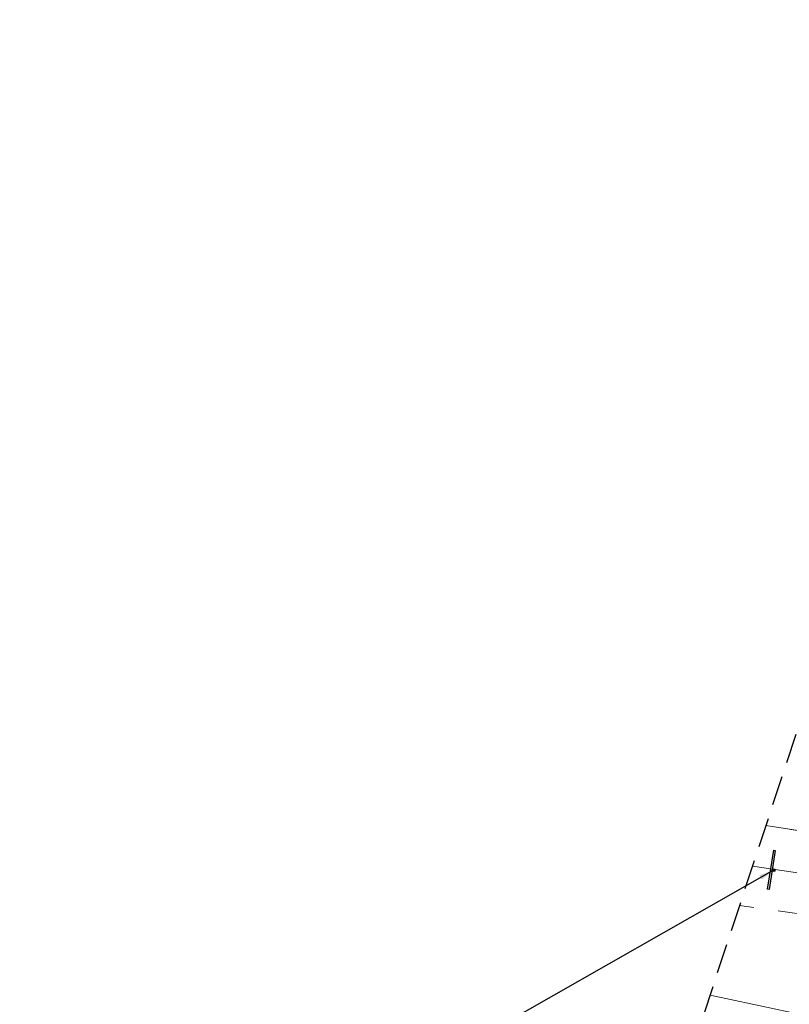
# Model space of a CAD drawing. Header units: metres. Extents: x 6539540 to 6543249, y 5894370 to 5895874.
# Tile 40 of 91: x 6541918 to 6541934, y 5895293 to 5895313. Entities that reach past the tile are written whole.
import ezdxf

# ---------------------------------------------------------------- set-up
doc = ezdxf.new("R2010")
doc.units = ezdxf.units.M
for name, pattern in [('1.0_0.5', [1.5, 1, -0.5]), ('1.5_0.5', [2, 1.5, -0.5]), ('2', [0.9, 0.6, -0.3])]:
    doc.linetypes.add(name, pattern=pattern)
for name, color, linetype in [('chodnik', 7, 'Continuous'), ('gaPionowe', 7, 'Continuous'), ('jezdnia', 7, 'Continuous'), ('przewód wodociągowy', 7, 'Continuous'), ('Zakres', 7, 'Continuous')]:
    doc.layers.add(name, color=color, linetype=linetype)
doc.dimstyles.new('GA-LEADER', dxfattribs={"dimtxt": 1, "dimasz": 1, "dimexe": 1, "dimexo": 1, "dimgap": 1, "dimtad": 1, "dimtxsty": 'Standard', "dimcen": 1, "dimadec": 0, "dimazin": 0, "dimtfac": 1, "dimtmove": 0, "dimatfit": 3, "dimfxl": 1, "dimarcsym": 0})

# ---------------------------------------------------------------- blocks, each defined once
blk = doc.blocks.new('gaVSPos')
blk.add_point((0, 0))
blk = doc.blocks.new('gaVSTVcolumn0')
at = {"color": 0, "linetype": 'ByBlock', "lineweight": -2}
for p, q in [((-400, -30), (400, -30)), ((-400, -60), (-400, -30)), ((400, -60), (-400, -60)), ((400, -30), (400, -60))]:
    blk.add_line(p, q, dxfattribs=at)
blk.add_circle((0, 0), 30, dxfattribs=at)

msp = doc.modelspace()

# ---------------------------------------------------------------- linework, layer by layer
at = {"layer": 'chodnik', "color": 7, "linetype": '1.0_0.5', "lineweight": 18, "flags": 128}
msp.add_lwpolyline([(6541931.866, 5895292.646), (6541949.87, 5895290.04), (6541949.75, 5895291.6), (6541949.25, 5895292.82), (6541932.697, 5895295.173)], dxfattribs=at)
at = {"layer": 'jezdnia', "color": 7, "linetype": '1.5_0.5', "lineweight": 18, "flags": 128}
for points in [[(6541948.65, 5895293.71), (6541948, 5895294.57), (6541933.231, 5895296.796)], [(6541933.231, 5895296.796), (6541948, 5895294.57)], [(6541932.959, 5895295.971), (6541948.65, 5895293.71)]]:
    msp.add_lwpolyline(points, dxfattribs=at)
at = {"layer": 'przewód wodociągowy', "color": 5, "linetype": 'Continuous', "lineweight": 18, "flags": 128}
msp.add_lwpolyline([(6541932.098, 5895293.352), (6541934.77, 5895292.78), (6541993.327, 5895286.062)], dxfattribs=at)
at = {"layer": 'Zakres', "color": 5, "linetype": '2', "lineweight": 25, "flags": 128}
msp.add_lwpolyline([(6541938.62, 5895313.18), (6541912.96, 5895235.17), (6541870.71, 5895162.99), (6541810.21, 5895062.53), (6541777.05, 5895047.89), (6541830.67, 5894972.22), (6541843.02, 5895013.5), (6541885, 5895080.88), (6541918.51, 5895144.38), (6541965.96, 5895211.67), (6541999.83, 5895303.74)], close=True, dxfattribs=at)
msp.add_lwpolyline([(6541938.62, 5895313.18), (6541912.96, 5895235.17), (6541870.71, 5895162.99), (6541810.21, 5895062.53), (6541777.05, 5895047.89), (6541830.67, 5894972.22), (6541843.02, 5895013.5), (6541885, 5895080.88), (6541918.51, 5895144.38), (6541965.96, 5895211.67), (6541999.83, 5895303.74)], close=True, dxfattribs=at)
msp.add_lwpolyline([(6541938.62, 5895313.18), (6541912.96, 5895235.17), (6541870.71, 5895162.99), (6541810.21, 5895062.53), (6541777.05, 5895047.89), (6541830.67, 5894972.22), (6541843.02, 5895013.5), (6541885, 5895080.88), (6541918.51, 5895144.38), (6541965.96, 5895211.67), (6541999.83, 5895303.74)], close=True, dxfattribs=at)
msp.add_lwpolyline([(6541938.62, 5895313.18), (6541912.96, 5895235.17), (6541870.71, 5895162.99), (6541810.21, 5895062.53), (6541777.05, 5895047.89), (6541830.67, 5894972.22), (6541843.02, 5895013.5), (6541885, 5895080.88), (6541918.51, 5895144.38), (6541965.96, 5895211.67), (6541999.83, 5895303.74)], close=True, dxfattribs=at)

# ---------------------------------------------------------------- block references
at = {"layer": 'gaPionowe', "xscale": 0.001000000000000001, "yscale": 0.001000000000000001, "rotation": 261.0486388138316}
msp.add_blockref('gaVSTVcolumn0', (6541933.389, 5895295.891), dxfattribs=at)
at = {"layer": 'gaPionowe', "rotation": 261.0486388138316}
msp.add_blockref('gaVSPos', (6541933.389, 5895295.891), dxfattribs=at)

# ---------------------------------------------------------------- leaders
at = {"layer": 'gaPionowe'}
msp.add_leader([(6541933.389, 5895295.891), (6541926.719, 5895292.097), (6541926.719, 5895292.097)], dimstyle='GA-LEADER', override={"dimasz": 0.3}, dxfattribs=at)

doc.saveas('drawing.dxf')
